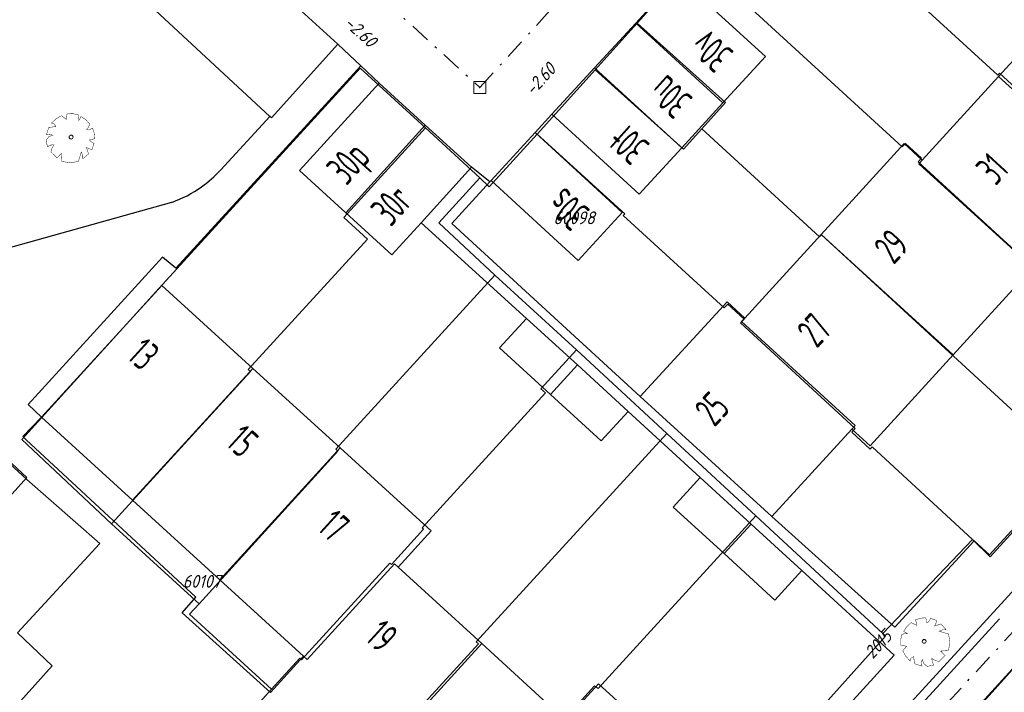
# Model space of a CAD drawing. Header units: metres. Extents: x 111546 to 149831, y 498798 to 507863.
# Tile 153 of 256: x 111883 to 111933, y 501425 to 501459. Entities that reach past the tile are written whole.
import ezdxf
from ezdxf.enums import TextEntityAlignment as Align

# ---------------------------------------------------------------- set-up
doc = ezdxf.new("R2010")
doc.units = ezdxf.units.M
doc.linetypes.add('DASHDOT', pattern=[25.4, 12.7, -6.35, 0, -6.35])
doc.linetypes.add('DASHED', pattern=[19.05, 12.7, -6.35])
doc.layers.add('0-kadastrale percelen', color=253, linetype='AI-KADASTRAAL', lineweight=9)
for name, color, linetype in [('2-bs-Put inspectie', 252, 'Continuous'), ('2-bs-Put inspectie nummer', 252, 'Continuous'), ('2-bs-Streng regenwater', 252, 'DASHDOT'), ('2-bs-Streng regenwater  bobtot', 252, 'Continuous'), ('2-bs-Streng verb vwa', 252, 'DASHED'), ('2-bs-Streng verb vwa aanlegjaar', 252, 'Continuous'), ('2-bs-Streng volgeschuimd', 7, 'DASHED'), ('3-vw-HV-304010-Opbreken tegels-opp', 150, 'AI-KADASTRAAL'), ('B01_HOOFDGEBOUW', 1, 'Continuous'), ('B02_BIJGEBOUW', 1, 'Continuous'), ('B07_TUSSENMUUR', 1, 'Continuous'), ('Q26_BOOM', 252, 'Continuous'), ('V02_KNTOPENVERH', 252, 'Continuous'), ('V03_KNTTEGELPAD', 252, 'Continuous'), ('Z02_HUISNUMMER', 7, 'Continuous')]:
    doc.layers.add(name, color=color, linetype=linetype)
doc.layers.add('3-nw-menggranulaat', color=7, linetype='Continuous', lineweight=13, true_color=0xebebeb)
doc.styles.get("Standard").update_dxf_attribs({"font": 'isocp-ie.shx'})
doc.linetypes.add('AI-KADASTRAAL', pattern='A,5.5,-2,["K",Standard,S=1.8,R=0,X=0,Y=-0.9],-2,5.5,-2,[5,NLCS.SHX,S=0.75,R=0,X=0,Y=0],-2', length=19)
pattern_1 = [(294.51638, (112010.33835, 501946.37295), (-0.2375469, -0.6359021), [0.4, -0.56]), (294.51638, (112010.27896, 501946.21397), (-0.2375469, -0.6359021), [0.16, -0.8]), (294.51638, (112010.49732, 501946.31356), (-0.2375469, -0.6359021), [0.16, -0.8])]

# ---------------------------------------------------------------- blocks, each defined once
blk = doc.blocks.new('Q26')
at = {"linetype": 'Continuous', "lineweight": 20, "const_width": 0.0225}
blk.add_lwpolyline([(0.757, 0.516), (1.237, 0.371), (1.308, -0.046), (1.235, -0.463), (0.83, -0.494), (1.061, -0.711), (0.757, -1.022), (0.565, -0.971), (0.395, -0.867), (0.404, -1.032), (0.49, -1.198), (0.163, -1.271), (-0.015, -1.136), (-0.097, -0.929), (-0.141, -1.084), (-0.112, -1.255), (-0.489, -1.131), (-0.532, -0.774), (-0.668, -0.854), (-0.707, -0.996), (-0.927, -0.766), (-1.083, -0.479), (-0.894, -0.246), (-1.181, -0.203), (-1.187, 0.104), (-1.122, 0.367), (-0.847, 0.398), (-1.04, 0.503), (-0.879, 0.749), (-0.663, 0.95), (-0.402, 0.826), (-0.388, 0.795), (-0.382, 0.942), (-0.452, 1.088), (-0.194, 1.172), (0.076, 1.199), (0.118, 1.07), (0.119, 0.935), (0.148, 0.935), (0.252, 1.031), (0.325, 1.167), (0.626, 1.059), (0.6, 0.925), (0.525, 0.78), (0.856, 0.885), (1.105, 0.593), (0.924, 0.584)], close=True, dxfattribs=at)
at = {"linetype": 'Continuous', "lineweight": 20}
blk.add_circle((0.001, -0.001), 0.0983, dxfattribs=at)
blk = doc.blocks.new('PUTVNB')
at = {"linetype": 'Continuous', "lineweight": 13}
blk.add_line((-0.008, -0.504), (-0.004, -0.498), dxfattribs=at)
at = {"linetype": 'Continuous', "lineweight": 13, "ltscale": 0.04, "flags": 128}
blk.add_lwpolyline([(-0.5, 0.5), (-0.5, -0.5), (0.5, -0.5), (0.5, 0.5), (-0.5, 0.5)], dxfattribs=at)
at = {"linetype": 'Continuous', "lineweight": 13}
blk.add_point((0, 0), dxfattribs=at)

msp = doc.modelspace()

# ---------------------------------------------------------------- hatches: boundary and pattern name
at = {"layer": '3-nw-menggranulaat', "ltscale": 0.02}
h = msp.add_hatch(color=256, dxfattribs=at)
h.dxf.hatch_style = 1
edge = h.paths.add_edge_path()
edge.add_arc((112001.698, 501254.9293), 191.0978, 65.157628, 68.54918, ccw=False)
edge.add_arc((112051.5937, 501362.7078), 72.3301, 58.728744, 65.15638, ccw=False)
edge.add_arc((112051.9885, 501363.7727), 71.2153, 53.128423, 58.555518, ccw=False)
edge.add_arc((112109.7502, 501439.076), 23.7066, 230.65127, 256.57782)
edge.add_line((112104.2473, 501416.0169), (112103.2894, 501419.9684))
edge.add_arc((112112.977, 501444.7965), 26.6512, 237.88147, 248.68499, ccw=False)
edge.add_arc((112164.7613, 501522.5479), 120.0615, 234.033446, 236.678612, ccw=False)
edge.add_arc((112059.1446, 501375.1409), 61.2836, 55.054594, 58.728773)
edge.add_arc((112051.5933, 501362.7072), 75.8308, 58.728773, 65.156409)
edge.add_arc((112001.698, 501254.9293), 194.5978, 65.157628, 68.549965)
edge.add_arc((110702.9936, 497927.1044), 3766.8587, 68.6746807, 68.8977944)
edge.add_arc((112177.1944, 501730.1081), 311.9351, 242.796586, 247.770921, ccw=False)
edge.add_arc((112034.708, 501452.9589), 0.305, 164.6922, 247.8295, ccw=False)
edge.add_line((112034.4139, 501453.0394), (112034.5326, 501453.2655))
edge.add_line((112034.5326, 501453.2655), (112031.5168, 501454.8335))
edge.add_line((112031.5168, 501454.8335), (112031.0519, 501453.9907))
edge.add_arc((112030.7892, 501454.1356), 0.3, 231.13017, 331.11964, ccw=False)
edge.add_line((112030.6009, 501453.902), (112028.9217, 501455.2555))
edge.add_arc((112008.6918, 501427.6832), 34.1977, 53.73245, 61.20333)
edge.add_arc((112196.9704, 501771.6456), 357.9235, 232.750083, 241.314196, ccw=False)
edge.add_arc((111980.5292, 501486.9543), 0.3, 141.9463, 226.27403, ccw=False)
edge.add_line((111980.293, 501487.1392), (111980.4168, 501487.2974))
edge.add_line((111980.4168, 501487.2974), (111977.7245, 501489.3714))
edge.add_line((111977.7245, 501489.3714), (111977.5962, 501489.2129))
edge.add_arc((111977.3591, 501489.3967), 0.3, 231.9463, 322.22415, ccw=False)
edge.add_arc((112183.8463, 501755.0102), 336.7335, 231.040572, 232.138425, ccw=False)
edge.add_arc((112182.5932, 501757.506), 337.8959, 220.566267, 231.471905, ccw=False)
edge.add_line((111925.9091, 501537.7631), (111924.814, 501538.9138))
edge.add_line((111924.814, 501538.9138), (111924.2688, 501539.4794))
edge.add_line((111924.2688, 501539.4794), (111923.5727, 501540.1514))
edge.add_line((111923.5727, 501540.1514), (111923.062, 501540.6079))
edge.add_line((111923.062, 501540.6079), (111921.6684, 501541.8303))
edge.add_line((111921.6684, 501541.8303), (111920.9772, 501542.4758))
edge.add_line((111920.9772, 501542.4758), (111919.1418, 501544.1465))
edge.add_line((111919.1418, 501544.1465), (111913.4894, 501549.4428))
edge.add_line((111913.4894, 501549.4428), (111910.022, 501552.7518))
edge.add_arc((111923.8992, 501567.7123), 20.4057, 215.1917, 227.15117, ccw=False)
edge.add_line((111907.2231, 501555.9522), (111906.5301, 501556.9348))
edge.add_line((111906.5301, 501556.9348), (111901.6864, 501564.2844))
edge.add_arc((111902.3519, 501564.7283), 0.8, 131.72399, 213.70598, ccw=False)
edge.add_line((111901.8195, 501565.3254), (111902.7886, 501566.1896))
edge.add_line((111902.7886, 501566.1896), (111900.5994, 501568.6589))
edge.add_line((111900.5994, 501568.6589), (111900.1549, 501568.2625))
edge.add_arc((111899.6225, 501568.8596), 0.8, 216.71707, 311.72399, ccw=False)
edge.add_line((111898.9812, 501568.3813), (111897.54, 501570.3136))
edge.add_arc((111772.2737, 501477.014), 156.1937, 36.679082, 48.164313)
edge.add_line((111876.4543, 501593.3878), (111874.8319, 501591.4998))
edge.add_arc((111771.4048, 501476.2953), 154.8201, 36.700144, 48.083473, ccw=False)
edge.add_line((111895.5355, 501568.8199), (111898.8593, 501564.0338))
edge.add_line((111898.8593, 501564.0338), (111905.3584, 501554.1339))
edge.add_line((111905.3584, 501554.1339), (111906.9046, 501552.4156))
edge.add_line((111906.9046, 501552.4156), (111913.78, 501545.912))
edge.add_arc((111912.8891, 501544.9653), 1.3, -43.26018, 46.73982, ccw=False)
edge.add_line((111913.8359, 501544.0744), (111913.7325, 501543.9646))
edge.add_line((111913.7325, 501543.9646), (111915.8445, 501541.9772))
edge.add_line((111915.8445, 501541.9772), (111915.9441, 501542.0831))
edge.add_arc((111916.8908, 501541.1922), 1.3, 47.69038, 136.73982, ccw=False)
edge.add_line((111917.7659, 501542.1535), (111919.3503, 501540.7113))
edge.add_line((111919.3503, 501540.7113), (111920.0576, 501540.0508))
edge.add_line((111920.0576, 501540.0508), (111921.471, 501538.811))
edge.add_line((111921.471, 501538.811), (111921.9389, 501538.3928))
edge.add_line((111921.9389, 501538.3928), (111922.5707, 501537.7827))
edge.add_line((111922.5707, 501537.7827), (111923.0807, 501537.2536))
edge.add_line((111923.0807, 501537.2536), (111924.129, 501536.1523))
edge.add_arc((112182.606, 501757.5182), 340.3135, 220.57754, 231.46588)
edge.add_arc((112197.293, 501772.0462), 360.8357, 231.07875, 241.303034)
edge.add_arc((112007.7091, 501426.1344), 33.6227, 49.73343, 60.96455, ccw=False)
edge.add_arc((112028.8645, 501451.2589), 0.7839, -83.36949, 42.65398, ccw=False)
edge.add_line((112028.955, 501450.4803), (112031.5441, 501448.28))
edge.add_line((112031.5441, 501448.28), (112031.8857, 501448.6756))
edge.add_arc((112033.171, 501447.5628), 1.7, 62.97169, 139.11462, ccw=False)
edge.add_arc((112177.1547, 501730.0166), 315.3354, 242.989412, 247.77186)
edge.add_arc((110974.1351, 498626.0188), 3013.6949, 68.6444967, 68.9242664, ccw=False)
edge = h.paths.add_edge_path()
edge.add_line((112111.9121, 501441.0392), (112112.1191, 501440.9125))
edge.add_line((112112.1191, 501440.9125), (112110.4333, 501438.1575))
edge.add_line((112110.4333, 501438.1575), (112110.375, 501438.2061))
edge.add_arc((112108.6256, 501435.7054), 3.0518, 55.02503, 92.90173)
edge.add_arc((112109.2258, 501423.8652), 14.9073, 92.90173, 99.23873)
edge.add_arc((112100.3974, 501478.1406), 40.0815, 269.48073, 279.23873, ccw=False)
edge.add_arc((112100.3155, 501469.1003), 31.0408, 252.56044, 269.48073, ccw=False)
edge.add_arc((112170.1164, 501691.2975), 263.9437, 245.240897, 252.560441, ccw=False)
edge.add_line((112059.5757, 501451.6164), (112050.7963, 501455.6654))
edge.add_line((112050.7963, 501455.6654), (112047.4499, 501457.2685))
edge.add_arc((112190.023, 501757.5748), 332.4319, 243.111802, 244.603553, ccw=False)
edge.add_arc((112039.3202, 501460.3675), 0.8, 63.2445, 152.48679)
edge.add_line((112038.6106, 501460.7371), (112037.8612, 501459.2982))
edge.add_line((112037.8612, 501459.2982), (112034.9344, 501460.8226))
edge.add_line((112034.9344, 501460.8226), (112035.6742, 501462.2431))
edge.add_arc((112034.9647, 501462.6126), 0.8, 332.48762, 420.59381)
edge.add_arc((112275.291, 501908.2182), 505.4817, 235.788916, 241.662589, ccw=False)
edge.add_line((111991.0872, 501490.1991), (111991.0604, 501489.3846))
edge.add_line((111991.0604, 501489.3846), (111990.3902, 501488.4659))
edge.add_line((111990.3902, 501488.4659), (111990.2041, 501488.6082))
edge.add_line((111990.2041, 501488.6082), (111990.0793, 501488.4452))
edge.add_line((111990.0793, 501488.4452), (111977.7692, 501497.8639))
edge.add_line((111977.7692, 501497.8639), (111977.565, 501498.0276))
edge.add_line((111977.565, 501498.0276), (111978.095, 501498.6415))
edge.add_line((111978.095, 501498.6415), (111979.39, 501499.3726))
edge.add_arc((111997.1799, 501521.5675), 28.4446, 224.07846, 231.28689, ccw=False)
edge.add_arc((112011.2297, 501537.5601), 49.6925, 220.73376, 226.05653, ccw=False)
edge.add_arc((112004.0606, 501531.3864), 40.2315, 216.40767, 220.73376, ccw=False)
edge.add_arc((111935.6825, 501480.9596), 44.7298, 36.40767, 46.82882)
edge.add_line((111966.2858, 501513.5816), (111959.0785, 501520.3429))
edge.add_arc((111919.1455, 501479.1951), 57.3392, 45.858344, 48.741754)
edge.add_arc((111890.7668, 501446.8448), 100.3729, 48.741754, 56.755786)
edge.add_arc((111976.1671, 501575.8307), 54.3253, 222.88148, 236.00412, ccw=False)
edge.add_arc((112182.606, 501757.5182), 329.3135, 218.703715, 221.603545, ccw=False)
edge.add_line((111925.6131, 501551.6007), (111920.7591, 501557.616))
edge.add_arc((111461.8769, 501177.7845), 595.6885, 39.6156525, 41.2763376)
edge.add_arc((111908.9574, 501570.2273), 0.8, 41.27634, 131.66159)
edge.add_line((111908.4257, 501570.825), (111908.1369, 501570.568))
edge.add_line((111908.1369, 501570.568), (111905.8768, 501573.1081))
edge.add_line((111905.8768, 501573.1081), (111906.175, 501573.3734))
edge.add_arc((111905.6432, 501573.9711), 0.8, 311.66159, 401.75791)
edge.add_arc((111461.8769, 501177.7845), 595.6885, 41.757908, 42.8449809)
edge.add_line((111898.6335, 501582.8629), (111897.607, 501581.9109))
edge.add_line((111897.607, 501581.9109), (111894.0227, 501585.7427))
edge.add_line((111894.0227, 501585.7427), (111895.0401, 501586.7032))
edge.add_arc((111980.691, 501669.1707), 118.899, 222.95778, 223.915217, ccw=False)
edge.add_arc((112803.4011, 502423.9206), 1235.3633, 220.7094983, 222.5739803, ccw=False)
edge.add_line((111866.9632, 501618.1869), (111868.8255, 501619.8336))
edge.add_arc((112774.578, 502398.8635), 1194.6862, 220.6985415, 222.6242771)
edge.add_arc((111460.9003, 501176.9176), 599.4937, 39.6184709, 43.5335799, ccw=False)
edge.add_line((111922.6949, 501559.1981), (111927.5614, 501553.1673))
edge.add_arc((112098.3634, 501688.0234), 217.6223, 218.292712, 220.747944)
edge.add_line((111933.4953, 501545.9742), (111937.5449, 501541.2959))
edge.add_arc((111972.5269, 501571.5771), 46.2676, 220.8802, 236.75579)
edge.add_arc((111890.7668, 501446.8448), 102.8729, 48.741754, 56.755786, ccw=False)
edge.add_arc((111919.1455, 501479.1951), 59.8392, 45.878833, 48.741754, ccw=False)
edge.add_line((111960.8042, 501522.1518), (111967.9962, 501515.4049))
edge.add_arc((111935.6825, 501480.9596), 47.2298, 36.40767, 46.82882, ccw=False)
edge.add_arc((112004.0606, 501531.3864), 37.7315, 216.40767, 220.73376)
edge.add_arc((112011.2297, 501537.5601), 47.1925, 220.73376, 226.10946)
edge.add_arc((111997.1799, 501521.5675), 25.9446, 223.98411, 233.56858)
edge.add_line((111981.7724, 501500.6933), (111991.3844, 501493.8705))
edge.add_arc((112275.291, 501908.2182), 502.2817, 235.581477, 241.662589)
edge.add_line((112036.8764, 501466.1261), (112048.8348, 501460.1532))
edge.add_line((112048.8348, 501460.1532), (112052.1577, 501458.5615))
edge.add_line((112052.1577, 501458.5615), (112060.9159, 501454.5222))
edge.add_arc((112170.1164, 501691.2975), 260.7437, 245.240897, 252.560441)
edge.add_arc((112100.3155, 501469.1003), 27.8408, 252.56044, 257.84744)
edge.add_line((112094.4546, 501441.8834), (112094.9128, 501441.7597))
edge.add_arc((112099.9286, 501461.9459), 20.8, 256.04601, 272.71497)
edge.add_line((112100.9139, 501441.1693), (112103.5978, 501441.3677))
at = {"layer": '3-vw-HV-304010-Opbreken tegels-opp', "ltscale": 0.01}
h = msp.add_hatch(dxfattribs=at)
h.set_pattern_fill('GOST_GLASS', color=256, scale=0.08)
h.set_pattern_definition(pattern_1)
h.paths.add_polyline_path([(111919.2815, 501457.4953), (111917.4154, 501459.1613), (111916.0041, 501457.5805), (111917.8703, 501455.9145)], flags=9)
h = msp.add_hatch(dxfattribs=at)
h.set_pattern_fill('GOST_GLASS', color=256, scale=0.08)
h.set_pattern_definition(pattern_1)
h.paths.add_polyline_path([(111917.2099, 501455.151), (111915.3497, 501456.8231), (111913.9331, 501455.2471), (111915.7933, 501453.575)], flags=9)
h = msp.add_hatch(dxfattribs=at)
h.set_pattern_fill('GOST_GLASS', color=256, scale=0.08)
h.set_pattern_definition(pattern_1)
h.paths.add_polyline_path([(111915.0315, 501452.8133), (111913.2398, 501454.4128), (111911.8285, 501452.832), (111913.6203, 501451.2325)], flags=9)
h = msp.add_hatch(dxfattribs=at)
h.set_pattern_fill('GOST_GLASS', color=256, scale=0.08)
h.set_pattern_definition(pattern_1)
h.paths.add_polyline_path([(111899.6154, 501449.7816), (111901.4477, 501451.8079), (111899.4445, 501453.6194), (111897.6122, 501451.5932)], flags=9)
h = msp.add_hatch(dxfattribs=at)
h.set_pattern_fill('GOST_GLASS', color=256, scale=0.08)
h.set_pattern_definition(pattern_1)
h.paths.add_polyline_path([(111932.2508, 501450.174), (111933.3361, 501451.3549), (111931.7766, 501452.7882), (111930.6913, 501451.6074)], flags=9)
h = msp.add_hatch(dxfattribs=at)
h.set_pattern_fill('GOST_GLASS', color=256, scale=0.08)
h.set_pattern_definition(pattern_1)
h.paths.add_polyline_path([(111901.5679, 501448.0848), (111903.1789, 501449.8663), (111901.6072, 501451.2877), (111899.9961, 501449.5061)], flags=9)
h = msp.add_hatch(dxfattribs=at)
h.set_pattern_fill('GOST_GLASS', color=256, scale=0.08)
h.set_pattern_definition(pattern_1)
h.paths.add_polyline_path([(111911.9935, 501449.4663), (111910.108, 501451.1495), (111908.6968, 501449.5687), (111910.5823, 501447.8855)], flags=9)
h = msp.add_hatch(dxfattribs=at)
h.set_pattern_fill('GOST_GLASS', color=256, scale=0.08)
h.set_pattern_definition(pattern_1)
h.paths.add_polyline_path([(111927.0668, 501446.1147), (111928.3817, 501447.5453), (111926.7272, 501449.066), (111925.4123, 501447.6355)], flags=9)
h = msp.add_hatch(dxfattribs=at)
h.set_pattern_fill('GOST_GLASS', color=256, scale=0.08)
h.set_pattern_definition(pattern_1)
h.paths.add_polyline_path([(111923.1111, 501441.9458), (111924.353, 501443.297), (111922.7789, 501444.7437), (111921.537, 501443.3925)], flags=9)
h = msp.add_hatch(dxfattribs=at)
h.set_pattern_fill('GOST_GLASS', color=256, scale=0.08)
h.set_pattern_definition(pattern_1)
h.paths.add_polyline_path([(111887.6296, 501441.7466), (111888.8456, 501440.6383), (111890.2724, 501442.204), (111889.0563, 501443.3122)], flags=9)
h = msp.add_hatch(dxfattribs=at)
h.set_pattern_fill('GOST_GLASS', color=256, scale=0.08)
h.set_pattern_definition(pattern_1)
h.paths.add_polyline_path([(111917.9678, 501437.8798), (111919.2587, 501439.2843), (111917.616, 501440.7941), (111916.3251, 501439.3896)], flags=9)
h = msp.add_hatch(dxfattribs=at)
h.set_pattern_fill('GOST_GLASS', color=256, scale=0.08)
h.set_pattern_definition(pattern_1)
h.paths.add_polyline_path([(111892.6396, 501437.3426), (111893.8556, 501436.2343), (111895.2824, 501437.8), (111894.0663, 501438.9082)], flags=9)
h = msp.add_hatch(dxfattribs=at)
h.set_pattern_fill('GOST_GLASS', color=256, scale=0.08)
h.set_pattern_definition(pattern_1)
h.paths.add_polyline_path([(111897.3463, 501433.0845), (111898.5089, 501432.0251), (111899.8729, 501433.5218), (111898.7103, 501434.5812)], flags=9)
h = msp.add_hatch(dxfattribs=at)
h.set_pattern_fill('GOST_GLASS', color=256, scale=0.08)
h.set_pattern_definition(pattern_1)
h.paths.add_polyline_path([(111899.6953, 501427.4415), (111900.9378, 501426.3091), (111902.3762, 501427.8874), (111901.1336, 501429.0198)], flags=9)
h = msp.add_hatch(dxfattribs=at)
h.set_pattern_fill('GOST_GLASS', color=256, scale=0.08)
h.set_pattern_definition(pattern_1)
h.paths.add_polyline_path([(111903.923, 501423.6313), (111905.1321, 501422.5295), (111906.5722, 501424.1097), (111905.3631, 501425.2115)], flags=9)

# ---------------------------------------------------------------- linework, layer by layer
at = {"layer": '0-kadastrale percelen', "ltscale": 0.25}
for p, q in [((111911.818, 501456.476), (111913.948, 501458.843)), ((111908.875, 501453.216), (111911.818, 501456.476)), ((111903.218, 501453.534), (111905.974, 501450.998)), ((111910.866, 501442.26), (111906.721, 501446.065)), ((111915.446, 501438.023), (111910.866, 501442.26)), ((111919.967, 501433.844), (111915.446, 501438.023)), ((111926.405, 501427.865), (111919.967, 501433.844)), ((111891.73, 501429.386), (111887.274, 501433.432)), ((111930.954, 501432.635), (111926.405, 501427.865))]:
    msp.add_line(p, q, dxfattribs=at)
for points in [[(111925.381, 501462.5), (111932.235, 501456.199), (111932.334, 501456.309), (111944.697, 501444.938)], [(111913.948, 501458.843), (111916.077, 501461.21), (111916.941, 501462.163)], [(111916.941, 501462.163), (111927.396, 501452.562), (111927.559, 501452.741), (111928.37, 501451.996), (111928.205, 501451.816), (111934.159, 501446.347), (111933.99, 501446.164), (111934.781, 501445.437), (111934.869, 501445.528), (111940.04, 501440.77)], [(111913.948, 501458.843), (111918.422, 501454.816), (111917.226, 501453.487)], [(111887.274, 501433.432), (111882.741, 501437.724), (111889.701, 501445.395), (111899.902, 501456.554), (111903.218, 501453.534)], [(111917.226, 501453.487), (111916.292, 501452.447), (111911.818, 501456.476)], [(111887.274, 501433.432), (111894.333, 501441.17), (111894.222, 501441.271), (111900.264, 501447.89), (111899.071, 501448.977), (111903.218, 501453.534)], [(111917.226, 501453.487), (111923.197, 501447.996), (111923.299, 501448.106), (111936.049, 501436.382)], [(111905.974, 501450.998), (111906.445, 501450.543), (111908.875, 501453.216)], [(111908.875, 501453.216), (111913.325, 501449.176), (111913.242, 501449.085), (111918.367, 501444.391), (111918.55, 501444.586), (111919.37, 501443.832), (111919.184, 501443.63), (111925.01, 501438.281), (111924.828, 501438.082), (111925.768, 501437.219), (111925.874, 501437.351), (111930.954, 501432.635)], [(111906.721, 501446.065), (111903.888, 501448.711), (111905.974, 501450.998)], [(111864.835, 501443.986), (111869.006, 501448.686), (111876.253, 501441.881), (111882.991, 501435.68), (111886.697, 501432.439), (111882.51, 501427.905)], [(111891.73, 501429.386), (111898.766, 501437.127), (111898.655, 501437.228), (111906.721, 501446.065)], [(111895.394, 501425.043), (111896.834, 501426.62), (111896.918, 501426.543), (111901.397, 501431.447), (111901.481, 501431.371), (111903.115, 501433.161), (111903.035, 501433.237), (111909.29, 501440.089), (111909.068, 501440.291), (111910.866, 501442.26)], [(111898.466, 501419.209), (111905.896, 501427.344), (111905.785, 501427.445), (111915.446, 501438.023)], [(111936.049, 501436.382), (111931.859, 501431.769), (111930.954, 501432.635)], [(111904.852, 501416.748), (111906.159, 501418.182), (111905.897, 501418.427), (111910.335, 501423.29), (111910.168, 501423.447), (111911.787, 501425.221), (111911.962, 501425.085), (111919.967, 501433.844)], [(111895.394, 501425.043), (111891.236, 501428.845), (111891.73, 501429.386)], [(111882.51, 501427.905), (111884.278, 501426.236), (111880.14, 501421.643)], [(111926.405, 501427.865), (111926.544, 501427.742), (111918.666, 501418.948), (111911.265, 501410.843), (111904.852, 501416.748)], [(111898.466, 501419.209), (111897.877, 501418.551), (111893.306, 501422.721), (111895.394, 501425.043)]]:
    msp.add_lwpolyline(points, dxfattribs=at)
at = {"layer": '2-bs-Streng regenwater', "ltscale": 0.08, "flags": 128}
for points in [[(111905.9643, 501455.5799), (111930.1192, 501482.0648)], [(111878.9358, 501480.2396), (111905.9643, 501455.5799)], [(111910.906, 501403.979), (111956.9245, 501453.9003)]]:
    msp.add_lwpolyline(points, dxfattribs=at)
at = {"layer": '2-bs-Streng verb vwa', "flags": 128}
msp.add_lwpolyline([(111910.9254, 501405.1731), (111957.0798, 501455.7352)], dxfattribs=at)
at = {"layer": '2-bs-Streng volgeschuimd', "flags": 128}
msp.add_lwpolyline([(111933.995, 501427.185), (111912.869, 501403.576)], dxfattribs=at)
at = {"layer": 'B01_HOOFDGEBOUW'}
for p, q in [((111928.401, 501451.894), (111932.276, 501456.142)), ((111919.412, 501443.882), (111923.277, 501448.118)), ((111933.841, 501446.254), (111929.97, 501442.012)), ((111898.887, 501437.286), (111894.456, 501441.326)), ((111920.785, 501433.818), (111914.102, 501439.901)), ((111920.785, 501433.818), (111914.102, 501439.901)), ((111888.344, 501434.635), (111883.729, 501438.844)), ((111888.344, 501434.635), (111883.729, 501438.844)), ((111882.992, 501435.79), (111880.2194, 501438.3396)), ((111882.992, 501435.79), (111880.2194, 501438.3396)), ((111924.834, 501438.237), (111920.785, 501433.818)), ((111924.834, 501438.237), (111920.785, 501433.818)), ((111878.976, 501431.34), (111882.992, 501435.79)), ((111878.976, 501431.34), (111882.992, 501435.79)), ((111892.774, 501430.594), (111888.344, 501434.635)), ((111906.068, 501427.359), (111901.823, 501431.236)), ((111897.025, 501426.717), (111892.774, 501430.594)), ((111910.309, 501423.485), (111906.068, 501427.359)), ((111895.347, 501424.881), (111897.025, 501426.717)), ((111895.347, 501424.881), (111897.025, 501426.717))]:
    msp.add_line(p, q, dxfattribs=at)
for points in [[(111932.276, 501456.142), (111936.107, 501460.341), (111935.223, 501461.154), (111935.163, 501463.409), (111936.29, 501464.635)], [(111923.277, 501448.118), (111927.485, 501452.73), (111928.401, 501451.894)], [(111883.729, 501438.844), (111889.841, 501445.535), (111894.456, 501441.326)], [(111883.729, 501438.844), (111889.841, 501445.535), (111894.456, 501441.326)], [(111914.102, 501439.901), (111918.508, 501444.71), (111919.412, 501443.882)], [(111914.102, 501439.901), (111918.508, 501444.71), (111919.412, 501443.882)], [(111929.97, 501442.012), (111925.757, 501437.395), (111924.834, 501438.237)], [(111901.823, 501431.236), (111903.502, 501433.077), (111898.887, 501437.286)], [(111910.309, 501423.485), (111911.989, 501425.325), (111918.828, 501419.082), (111912.715, 501412.39), (111906.248, 501418.294)]]:
    msp.add_lwpolyline(points, dxfattribs=at)
at = {"layer": 'B02_BIJGEBOUW'}
for p, q in [((111916.028, 501461.202), (111913.871, 501458.85)), ((111916.028, 501461.202), (111913.871, 501458.85)), ((111913.871, 501458.85), (111911.781, 501456.571)), ((111911.781, 501456.571), (111909.625, 501454.219)), ((111911.781, 501456.571), (111909.625, 501454.219)), ((111900.852, 501455.8), (111903.199, 501453.666)), ((111900.852, 501455.8), (111903.199, 501453.666)), ((111916.204, 501452.516), (111918.294, 501454.796)), ((111903.199, 501453.666), (111905.547, 501451.532)), ((111903.199, 501453.666), (111905.547, 501451.532)), ((111906.542, 501450.861), (111908.773, 501453.292)), ((111906.542, 501450.861), (111908.773, 501453.292)), ((111905.547, 501451.532), (111902.9889, 501448.7191)), ((111905.547, 501451.532), (111902.9889, 501448.7191)), ((111908.331, 501443.862), (111910.914, 501441.502)), ((111908.331, 501443.862), (111910.914, 501441.502)), ((111910.914, 501441.502), (111913.497, 501439.142)), ((111910.914, 501441.502), (111913.497, 501439.142)), ((111919.723, 501433.423), (111917.143, 501435.784)), ((111919.723, 501433.423), (111917.143, 501435.784)), ((111922.303, 501431.062), (111919.723, 501433.423)), ((111922.303, 501431.062), (111919.723, 501433.423))]:
    msp.add_line(p, q, dxfattribs=at)
for points in [[(111918.294, 501454.796), (111920.45, 501457.148), (111916.028, 501461.202)], [(111918.294, 501454.796), (111920.45, 501457.148), (111916.028, 501461.202)], [(111899.163, 501449.227), (111896.816, 501451.361), (111900.852, 501455.8)], [(111899.163, 501449.227), (111896.816, 501451.361), (111900.852, 501455.8)], [(111909.625, 501454.219), (111914.048, 501450.164), (111916.204, 501452.516)], [(111909.625, 501454.219), (111914.048, 501450.164), (111916.204, 501452.516)], [(111908.773, 501453.292), (111913.193, 501449.234), (111910.962, 501446.804), (111906.542, 501450.861)], [(111908.773, 501453.292), (111913.193, 501449.234), (111910.962, 501446.804), (111906.542, 501450.861)], [(111902.9889, 501448.7191), (111901.51, 501447.093), (111899.163, 501449.227)], [(111902.9889, 501448.7191), (111901.51, 501447.093), (111899.163, 501449.227)], [(111909.544, 501440.003), (111906.962, 501442.363), (111908.331, 501443.862)], [(111909.544, 501440.003), (111906.962, 501442.363), (111908.331, 501443.862)], [(111913.497, 501439.142), (111912.127, 501437.643), (111909.544, 501440.003)], [(111913.497, 501439.142), (111912.127, 501437.643), (111909.544, 501440.003)], [(111917.143, 501435.784), (111915.772, 501434.286), (111918.352, 501431.925)], [(111917.143, 501435.784), (111915.772, 501434.286), (111918.352, 501431.925)], [(111918.352, 501431.925), (111920.932, 501429.564), (111922.303, 501431.062)], [(111918.352, 501431.925), (111920.932, 501429.564), (111922.303, 501431.062)]]:
    msp.add_lwpolyline(points, dxfattribs=at)
at = {"layer": 'B07_TUSSENMUUR'}
for p, q in [((111918.294, 501454.796), (111913.871, 501458.85)), ((111911.781, 501456.571), (111916.204, 501452.516)), ((111938.977, 501450.028), (111932.276, 501456.142)), ((111903.199, 501453.666), (111899.163, 501449.227)), ((111929.97, 501442.012), (111923.277, 501448.118)), ((111888.344, 501434.635), (111894.456, 501441.326)), ((111909.544, 501440.003), (111910.914, 501441.502)), ((111892.774, 501430.594), (111898.887, 501437.286)), ((111918.352, 501431.925), (111919.723, 501433.423)), ((111899.958, 501420.669), (111906.068, 501427.359))]:
    msp.add_line(p, q, dxfattribs=at)
for points in [[(111933.841, 501446.254), (111934.009, 501446.439), (111928.232, 501451.709), (111928.401, 501451.894)], [(111924.834, 501438.237), (111925.003, 501438.422), (111919.244, 501443.698), (111919.412, 501443.882)], [(111897.025, 501426.717), (111897.21, 501426.549), (111901.638, 501431.404), (111901.823, 501431.236)]]:
    msp.add_lwpolyline(points, dxfattribs=at)
at = {"layer": 'V02_KNTOPENVERH'}
for p, q in [((111898.761, 501457.783), (111888.231, 501467.396)), ((111898.761, 501457.783), (111888.231, 501467.396)), ((111895.32, 501454.105), (111885.888, 501462.862)), ((111895.32, 501454.105), (111885.888, 501462.862)), ((111899.924, 501456.68), (111898.761, 501457.783)), ((111899.924, 501456.68), (111898.761, 501457.783)), ((111900.852, 501455.8), (111899.924, 501456.68)), ((111900.852, 501455.8), (111899.924, 501456.68)), ((111909.625, 501454.219), (111908.773, 501453.292)), ((111909.625, 501454.219), (111908.773, 501453.292)), ((111906.4735, 501450.7863), (111905.547, 501451.532)), ((111906.4735, 501450.7863), (111905.547, 501451.532)), ((111906.4735, 501450.7863), (111906.542, 501450.861)), ((111906.4735, 501450.7863), (111906.542, 501450.861)), ((111925.88, 501418.312), (111940.512, 501434.311)), ((111925.88, 501418.312), (111940.512, 501434.311))]:
    msp.add_line(p, q, dxfattribs=at)
for points in [[(111898.761, 501457.783), (111895.393, 501454.044), (111895.32, 501454.105)], [(111898.761, 501457.783), (111895.393, 501454.044), (111895.32, 501454.105)], [(111952.787, 501451.661), (111912.565, 501407.667), (111909.439, 501407.437)], [(111952.787, 501451.661), (111912.565, 501407.667), (111909.439, 501407.437)]]:
    msp.add_lwpolyline(points, dxfattribs=at)
at = {"layer": 'V03_KNTTEGELPAD'}
for p, q in [((111895.32, 501454.105), (111892.825, 501451.399)), ((111895.32, 501454.105), (111892.825, 501451.399)), ((111906.542, 501450.861), (111906.4735, 501450.7863)), ((111906.542, 501450.861), (111906.4735, 501450.7863)), ((111890.328, 501449.749), (111879.95, 501446.848)), ((111890.328, 501449.749), (111879.95, 501446.848)), ((111908.331, 501443.862), (111902.9889, 501448.7191)), ((111908.331, 501443.862), (111902.9889, 501448.7191)), ((111913.497, 501439.142), (111917.143, 501435.784))]:
    msp.add_line(p, q, dxfattribs=at)
for points in [[(111899.924, 501456.68), (111890.544, 501446.404), (111889.875, 501446.973), (111883.047, 501439.5), (111883.729, 501438.844)], [(111899.924, 501456.68), (111890.544, 501446.404), (111889.875, 501446.973), (111883.047, 501439.5), (111883.729, 501438.844)], [(111951.2, 501453.105), (111951.704, 501452.646), (111944.728, 501445.057), (111944.953, 501444.843), (111940.167, 501439.641), (111939.497, 501440.247), (111931.816, 501431.867), (111931.042, 501432.5765), (111927.015, 501428.199), (111920.785, 501433.818)], [(111951.2, 501453.105), (111951.704, 501452.646), (111944.728, 501445.057), (111944.953, 501444.843), (111940.167, 501439.641), (111939.497, 501440.247), (111931.816, 501431.867), (111931.042, 501432.5765), (111927.015, 501428.199), (111920.785, 501433.818)], [(111906.4735, 501450.7863), (111904.539, 501448.679), (111914.102, 501439.901)], [(111906.4735, 501450.7863), (111904.539, 501448.679), (111914.102, 501439.901)], [(111883.729, 501438.844), (111882.792, 501437.867), (111882.954, 501437.699)], [(111883.729, 501438.844), (111882.792, 501437.867), (111882.954, 501437.699)], [(111895.347, 501424.881), (111890.875, 501428.927), (111891.552, 501429.709), (111882.954, 501437.699)], [(111895.347, 501424.881), (111890.875, 501428.927), (111891.552, 501429.709), (111882.954, 501437.699)], [(111922.303, 501431.062), (111926.977, 501426.77), (111913.16, 501411.59)], [(111922.303, 501431.062), (111926.977, 501426.77), (111913.16, 501411.59)]]:
    msp.add_lwpolyline(points, dxfattribs=at)
for centre, radius, start, end in [((111888.3157, 501455.531), 6.1161, 305.27741, 317.50005), ((111888.3157, 501455.531), 6.1161, 305.27741, 317.50005), ((111888.2806, 501455.552), 6.1535, 289.434, 305.43175), ((111888.2806, 501455.552), 6.1535, 289.434, 305.43175)]:
    msp.add_arc(centre, radius, start, end, dxfattribs=at)

# ---------------------------------------------------------------- block references
at = {"layer": '2-bs-Put inspectie', "xscale": 0.6, "yscale": 0.6, "zscale": 0.6}
msp.add_blockref('PUTVNB', (111905.9643, 501455.5799), dxfattribs=at)
at = {"layer": 'Q26_BOOM', "rotation": 270}
msp.add_blockref('Q26', (111885.233, 501453.065), dxfattribs=at)
msp.add_blockref('Q26', (111885.233, 501453.065), dxfattribs=at)
at = {"layer": 'Q26_BOOM'}
msp.add_blockref('Q26', (111928.504, 501427.473), dxfattribs=at)

# ---------------------------------------------------------------- texts
at = {"layer": '2-bs-Put inspectie nummer', "oblique": 15}
for s, p in [('60098', (111909.7029, 501448.4469)), ('60107', (111890.8957, 501430.0007))]:
    msp.add_text(s, height=0.65, dxfattribs=at).set_placement(p, align=Align.BOTTOM_LEFT)
at = {"layer": '2-bs-Streng regenwater  bobtot', "oblique": 15}
for rotation, p in [(317.62404, (111898.9061, 501458.6354)), (47.63445, (111908.8064, 501454.9861))]:
    msp.add_text('-2.60', height=0.65, rotation=rotation, dxfattribs=at).set_placement(p, align=Align.BOTTOM_LEFT)
at = {"layer": '2-bs-Streng verb vwa aanlegjaar', "oblique": 15}
msp.add_text('2015', height=0.65, rotation=47.60935, dxfattribs=at).set_placement((111926.0419, 501426.4117), align=Align.BOTTOM_LEFT)
at = {"layer": 'Z02_HUISNUMMER', "linetype": 'DASHDOT'}
for s, rotation, width, p in [('30v', 138.24337, 0.664897, (111918.903, 501457.377)), ('30u', 138.04866, 0.664773, (111916.831, 501455.034)), ('30t', 138.24337, 0.664897, (111914.653, 501452.695)), ('30p', 47.87701, 0.664953, (111899.205, 501450.558)), ('31', 47.41334, 0.664987, (111932.138, 501450.554)), ('30r', 47.87701, 0.664953, (111901.452, 501448.464)), ('30s', 138.24337, 0.664897, (111911.615, 501449.348)), ('29', 47.41334, 0.664987, (111926.962, 501446.551)), ('27', 47.41334, 0.664987, (111923.061, 501442.307)), ('13', 317.65677, 0.665112, (111888.009, 501441.861)), ('25', 47.41334, 0.664987, (111917.871, 501438.305)), ('15', 317.65677, 0.665112, (111893.019, 501437.457)), ('17', 317.65677, 0.665112, (111897.662, 501433.152)), ('19', 317.65677, 0.665112, (111900.086, 501427.564))]:
    msp.add_text(s, height=1.5, rotation=rotation, dxfattribs=dict(at, width=width)).set_placement(p)

doc.saveas('drawing.dxf')
